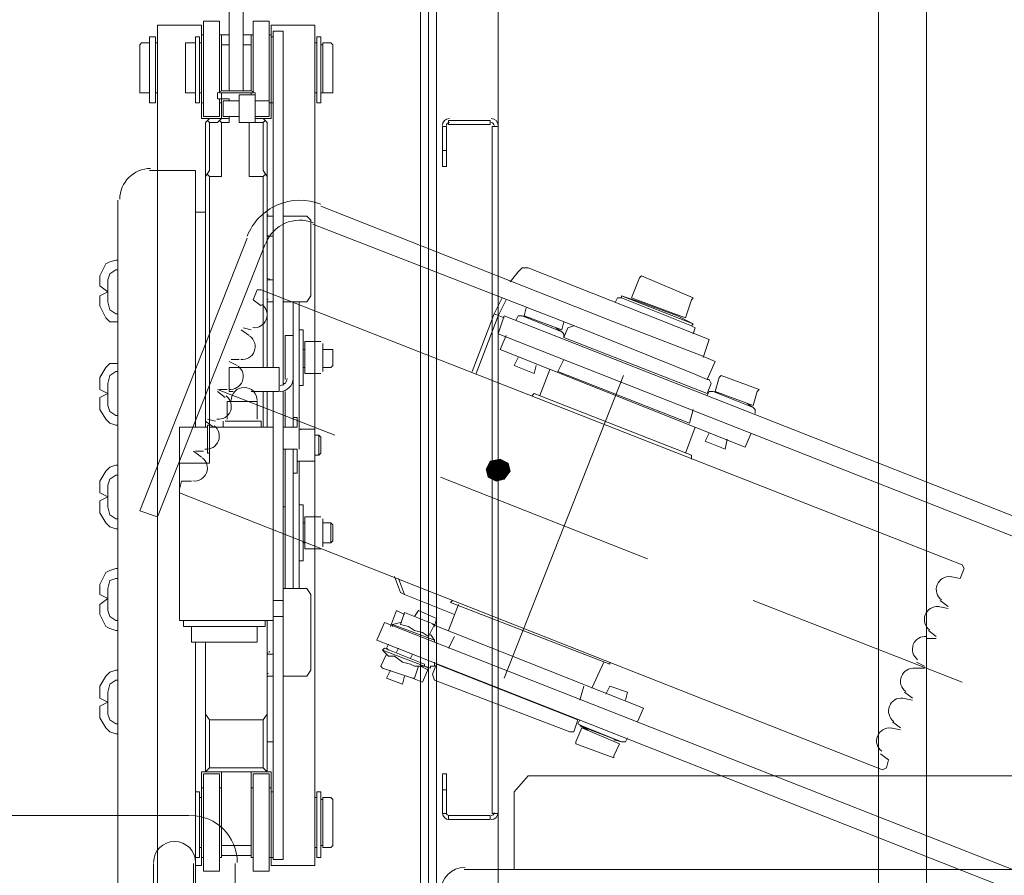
# Model space of a CAD drawing. Header units: millimetres. Extents: x 204754 to 499005, y -178579 to -103222.
# Tile 93 of 178: x 263877 to 264193, y -125250 to -124975. Entities that reach past the tile are written whole.
import ezdxf

# ---------------------------------------------------------------- set-up
doc = ezdxf.new("R2010")
doc.units = ezdxf.units.MM
doc.header["$MEASUREMENT"] = 0
doc.layers.get('0').update_dxf_attribs({"color": 252, "lineweight": 5})
doc.layers.add('Nowe_820-G Rysunki Obrazki_Nr_pióra__1', color=252, linetype='Continuous', lineweight=5)
doc.layers.add('Nowe_820-G Rysunki Obrazki_Nr_pióra__161', color=252, linetype='Continuous', lineweight=5)

# ---------------------------------------------------------------- blocks, each defined once
blk = doc.blocks.new('podkład 20251118')
at = {"layer": 'Nowe_820-G Rysunki Obrazki_Nr_pióra__1', "linetype": 'Continuous', "lineweight": 5}
for points in [[(264027.62, -125117.16), (264026.34, -125119.72), (264030.18, -125120.36)], [(264030.82, -125116.53), (264027.62, -125117.16), (264030.18, -125120.36)], [(264033.38, -125117.8), (264030.82, -125116.53), (264030.18, -125120.36)], [(264034.02, -125120.36), (264033.38, -125117.8), (264030.18, -125120.36)], [(264030.18, -125120.36), (264026.34, -125119.72), (264026.98, -125122.28)], [(264026.98, -125122.28), (264029.54, -125123.56), (264030.18, -125120.36)], [(264029.54, -125123.56), (264032.1, -125122.92), (264030.18, -125120.36)], [(264030.18, -125120.36), (264032.1, -125122.92), (264034.02, -125120.36)]]:
    blk.add_hatch(color=252, dxfattribs=at).paths.add_polyline_path(points)
at = {"layer": 'Nowe_820-G Rysunki Obrazki_Nr_pióra__161', "color": 252, "linetype": 'Continuous', "lineweight": 5}
for p, q in [((264005.24, -125953.04), (264005.24, -124553.1)), ((264030.18, -124553.1), (264030.18, -125953.04)), ((264152.33, -124578.04), (264152.33, -125928.1)), ((264152.33, -124578.04), (264152.33, -125928.1)), ((264152.33, -125928.1), (264152.33, -124578.04)), ((264152.33, -124578.04), (264152.33, -125928.1)), ((264152.33, -124578.04), (264152.33, -125928.1)), ((264152.33, -125928.1), (264152.33, -124578.04)), ((264167.68, -125928.1), (264167.68, -124578.04)), ((264167.68, -125928.1), (264167.68, -124578.04)), ((264007.8, -125285.36), (264007.8, -124599.78)), ((264010.35, -125285.36), (264010.35, -124599.78)), ((263943.84, -124961.76), (263943.84, -124987.98)), ((263948.32, -124998.21), (263948.32, -124961.76)), ((263935.53, -124975.83), (263940.65, -124975.83)), ((263935.53, -125006.53), (263935.53, -124975.83)), ((263940.65, -124998.85), (263940.65, -124975.83)), ((263951.52, -124975.83), (263956.63, -124975.83)), ((263951.52, -124998.85), (263951.52, -124975.83)), ((263956.63, -125006.53), (263956.63, -124975.83)), ((263934.89, -124977.11), (263920.82, -124977.11)), ((263920.82, -124977.11), (263920.82, -125410.71)), ((263934.89, -125007.16), (263934.89, -124977.11)), ((263971.34, -124977.11), (263957.27, -124977.11)), ((263957.27, -124977.11), (263957.27, -125007.16)), ((263957.91, -124979.03), (263961.11, -124979.03)), ((263957.91, -125087.11), (263957.91, -124979.03)), ((263961.11, -124979.03), (263961.11, -125092.86)), ((263971.34, -125078.79), (263971.34, -124977.11)), ((263915.06, -124983.5), (263915.7, -124982.86)), ((263918.26, -124982.86), (263915.7, -124982.86)), ((263920.18, -124980.94), (263918.26, -124980.94)), ((263918.26, -125002.05), (263918.26, -124980.94)), ((263918.26, -124998.85), (263918.26, -124982.86)), ((263920.18, -125002.05), (263920.18, -124980.94)), ((263920.82, -124982.86), (263920.18, -124982.86)), ((263920.82, -125002.05), (263920.82, -124980.3)), ((263932.97, -124982.86), (263929.77, -124982.86)), ((263929.77, -124982.86), (263929.77, -124998.85)), ((263934.25, -124980.94), (263932.97, -124980.94)), ((263932.97, -125002.05), (263932.97, -124980.94)), ((263932.97, -124982.86), (263932.97, -124998.85)), ((263934.25, -125002.05), (263934.25, -124980.94)), ((263934.89, -124982.86), (263934.25, -124982.86)), ((263935.53, -124980.3), (263934.89, -124980.3)), ((263941.29, -124980.3), (263940.65, -124980.3)), ((263943.84, -124980.3), (263941.29, -124980.3)), ((263941.29, -124998.21), (263941.29, -124980.3)), ((263950.88, -124980.3), (263948.32, -124980.3)), ((263950.88, -124980.3), (263951.52, -124980.3)), ((263950.88, -124998.21), (263950.88, -124980.3)), ((263956.63, -124980.3), (263957.27, -124980.3)), ((263957.27, -124980.94), (263957.91, -124980.94)), ((263957.27, -125002.05), (263957.27, -124980.94)), ((263971.34, -124980.3), (263971.34, -125002.05)), ((263971.98, -124982.86), (263971.34, -124982.86)), ((263971.98, -124980.94), (263973.26, -124980.94)), ((263971.98, -125002.05), (263971.98, -124980.94)), ((263973.26, -124980.94), (263973.26, -125002.05)), ((263976.46, -124982.86), (263973.9, -124982.86)), ((263973.9, -124998.85), (263973.9, -124982.86)), ((263977.1, -124983.5), (263976.46, -124982.86)), ((263915.06, -124983.5), (263915.06, -124998.85)), ((263943.84, -124983.5), (263941.29, -124983.5)), ((263950.88, -124983.5), (263948.32, -124983.5)), ((263973.9, -124983.5), (263973.26, -124983.5)), ((263977.1, -124983.5), (263977.1, -124998.85)), ((263943.84, -124987.98), (263943.84, -124998.21)), ((263940.01, -124998.85), (263941.29, -124998.21)), ((263941.29, -124998.21), (263950.88, -124998.21)), ((263952.16, -124998.85), (263950.88, -124998.21)), ((263915.06, -124998.85), (263915.7, -124998.85)), ((263918.26, -124998.85), (263915.7, -124998.85)), ((263920.82, -124998.85), (263920.18, -124998.85)), ((263932.97, -124998.85), (263929.77, -124998.85)), ((263934.89, -124998.85), (263934.25, -124998.85)), ((263940.01, -124998.85), (263940.01, -125000.77)), ((263943.84, -125000.77), (263940.01, -125000.77)), ((263941.29, -124998.85), (263940.65, -124998.85)), ((263940.65, -125006.53), (263940.65, -125000.77)), ((263941.29, -124998.85), (263950.88, -124998.85)), ((263941.29, -124998.85), (263941.29, -125007.16)), ((263941.92, -125001.41), (263947.04, -125001.41)), ((263941.92, -125006.53), (263941.92, -125001.41)), ((263943.84, -125000.77), (263943.84, -125001.41)), ((263952.16, -124999.49), (263947.04, -124999.49)), ((263947.04, -124999.49), (263947.04, -125008.44)), ((263951.52, -124998.85), (263950.88, -124998.85)), ((263950.88, -124999.49), (263950.88, -124998.85)), ((263952.16, -125000.77), (263952.16, -124998.85)), ((263952.16, -125008.44), (263952.16, -124999.49)), ((263952.16, -125001.41), (263956.63, -125001.41)), ((263971.98, -124998.85), (263971.34, -124998.85)), ((263973.9, -124998.85), (263973.26, -124998.85)), ((263976.46, -124998.85), (263973.9, -124998.85)), ((263977.1, -124998.85), (263976.46, -124998.85)), ((263920.18, -125002.05), (263918.26, -125002.05)), ((263934.25, -125002.05), (263932.97, -125002.05)), ((263935.53, -125002.05), (263934.89, -125002.05)), ((263941.29, -125002.05), (263940.65, -125002.05)), ((263956.63, -125002.05), (263957.27, -125002.05)), ((263957.27, -125002.05), (263957.91, -125002.05)), ((263971.98, -125002.05), (263973.26, -125002.05)), ((263934.89, -125007.16), (263943.84, -125007.16)), ((263935.53, -125006.53), (263940.65, -125006.53)), ((263937.45, -125007.16), (263936.17, -125008.44)), ((263937.45, -125008.44), (263936.81, -125007.8)), ((263940.01, -125008.44), (263941.29, -125007.16)), ((263941.29, -125008.44), (263940.65, -125007.8)), ((263941.92, -125006.53), (263947.04, -125006.53)), ((263943.84, -125006.53), (263943.84, -125008.44)), ((263952.16, -125006.53), (263956.63, -125006.53)), ((263952.16, -125007.16), (263957.27, -125007.16)), ((263955.99, -125008.44), (263954.72, -125007.16)), ((263955.35, -125007.8), (263954.72, -125008.44)), ((264014.19, -125007.8), (264014.19, -125009.08)), ((264014.19, -125007.8), (264027.62, -125007.8)), ((264027.62, -125007.8), (264027.62, -125009.08)), ((263936.17, -125106.29), (263936.17, -125008.44)), ((263937.45, -125008.44), (263940.01, -125008.44)), ((263937.45, -125023.79), (263937.45, -125008.44)), ((263941.29, -125008.44), (263943.84, -125008.44)), ((263941.29, -125008.44), (263941.29, -125025.71)), ((263947.04, -125008.44), (263954.72, -125008.44)), ((263950.24, -125025.71), (263950.24, -125008.44)), ((263954.72, -125008.44), (263954.72, -125023.79)), ((263955.99, -125008.44), (263955.99, -125087.11)), ((264012.27, -125022.51), (264012.27, -125009.72)), ((264012.27, -125009.72), (264013.55, -125009.72)), ((264013.55, -125022.51), (264013.55, -125009.72)), ((264014.19, -125009.08), (264027.62, -125009.08)), ((264028.26, -125009.72), (264028.26, -125230.36)), ((264030.18, -125009.72), (264028.26, -125009.72)), ((264030.18, -125009.72), (264030.18, -125230.36)), ((264013.55, -125017.4), (264012.27, -125017.4)), ((263932.97, -125023.79), (263918.26, -125023.79)), ((263932.97, -125023.79), (263932.97, -125106.29)), ((263936.17, -125025.71), (263937.45, -125023.79)), ((263954.72, -125023.79), (263955.99, -125025.71)), ((264013.55, -125022.51), (264012.27, -125022.51)), ((263936.81, -125025.07), (263937.45, -125025.71)), ((263941.29, -125025.71), (263937.45, -125025.71)), ((263937.45, -125025.71), (263937.45, -125105.65)), ((263954.72, -125025.71), (263950.24, -125025.71)), ((263954.72, -125025.71), (263955.35, -125025.07)), ((263954.72, -125025.71), (263954.72, -125087.11)), ((263908.03, -125033.39), (263908.03, -125400.48)), ((263973.26, -125035.3), (264067.27, -125072.4)), ((263936.17, -125037.22), (263932.97, -125037.22)), ((263955.99, -125038.5), (263957.91, -125038.5)), ((263961.11, -125038.5), (263968.79, -125038.5)), ((263968.79, -125038.5), (263970.06, -125039.78)), ((263970.06, -125039.78), (263970.06, -125064.08)), ((263970.7, -125041.06), (264059.6, -125075.6)), ((263949.6, -125045.54), (263915.06, -125133.15)), ((263955.99, -125044.9), (263957.91, -125044.9)), ((263955.35, -125047.46), (263920.82, -125135.07)), ((263905.47, -125053.21), (263907.39, -125052.57)), ((263907.39, -125052.57), (263908.03, -125052.57)), ((263902.27, -125057.69), (263904.19, -125053.85)), ((263904.19, -125053.85), (263905.47, -125053.21)), ((264036.58, -125056.41), (264037.85, -125055.13)), ((264037.85, -125055.13), (264039.77, -125055.13)), ((264097.97, -125078.15), (264039.77, -125055.13)), ((263902.27, -125060.89), (263902.27, -125057.69)), ((263904.83, -125058.97), (263905.47, -125057.05)), ((263905.47, -125057.05), (263907.39, -125055.77)), ((263907.39, -125055.77), (263908.03, -125055.77)), ((264034.02, -125059.61), (264036.58, -125056.41)), ((264073.03, -125064.72), (264075.59, -125058.33)), ((264075.59, -125058.33), (264076.23, -125057.69)), ((264092.85, -125064.72), (264076.23, -125057.69)), ((263902.27, -125060.89), (263904.83, -125062.8)), ((263904.83, -125062.8), (263904.83, -125058.97)), ((263955.99, -125058.97), (263957.91, -125058.97)), ((263902.27, -125064.08), (263904.83, -125062.8)), ((263902.27, -125067.28), (263902.27, -125064.08)), ((263904.83, -125066), (263904.83, -125062.16)), ((263951.52, -125065.36), (263952.8, -125062.16)), ((263954.08, -125062.16), (263952.8, -125062.16)), ((264179.19, -125150.42), (263954.08, -125062.16)), ((263968.79, -125066), (263970.06, -125064.08)), ((264028.9, -125069.84), (264031.46, -125064.72)), ((264067.91, -125066), (264068.55, -125064.72)), ((264068.55, -125064.72), (264069.83, -125064.72)), ((264069.83, -125064.72), (264069.83, -125064.08)), ((264069.83, -125064.08), (264092.85, -125073.04)), ((264069.83, -125064.08), (264075.59, -125066)), ((264069.83, -125064.72), (264092.22, -125073.68)), ((264090.3, -125071.12), (264073.03, -125064.72)), ((264092.22, -125065.36), (264092.85, -125064.72)), ((263904.19, -125071.12), (263902.27, -125067.28)), ((263905.47, -125068.56), (263904.83, -125066)), ((263954.08, -125067.28), (263951.52, -125065.36)), ((263955.99, -125066), (263957.91, -125066)), ((263961.11, -125066), (263968.79, -125066)), ((263964.31, -125106.29), (263964.31, -125066)), ((263966.23, -125099.9), (263966.23, -125066)), ((264030.18, -125070.48), (264032.74, -125065.36)), ((264038.49, -125070.48), (264039.13, -125067.92)), ((264075.59, -125066), (264087.74, -125070.48)), ((264090.3, -125071.12), (264092.22, -125065.36)), ((263905.47, -125072.4), (263904.19, -125071.12)), ((263907.39, -125069.84), (263905.47, -125068.56)), ((263908.03, -125069.84), (263907.39, -125069.84)), ((264028.9, -125069.84), (264021.87, -125088.39)), ((264030.18, -125070.48), (264023.15, -125089.03)), ((264032.1, -125071.12), (264028.9, -125069.84)), ((264032.1, -125070.48), (264030.18, -125076.23)), ((265204.37, -125531.58), (264032.1, -125070.48)), ((264035.94, -125071.76), (264036.58, -125070.48)), ((264036.58, -125070.48), (264037.85, -125070.48)), ((264037.85, -125070.48), (264050.65, -125075.6)), ((264037.85, -125070.48), (264040.41, -125071.12)), ((264050.65, -125074.96), (264038.49, -125070.48)), ((264092.85, -125073.04), (264087.74, -125070.48)), ((263907.39, -125072.4), (263905.47, -125072.4)), ((263908.03, -125072.4), (263907.39, -125072.4)), ((263948.32, -125074.32), (263950.88, -125074.96)), ((264050.65, -125075.6), (264048.73, -125074.32)), ((264050.65, -125074.96), (264051.29, -125072.4)), ((264052.56, -125074.32), (264051.29, -125077.51)), ((264054.48, -125073.68), (264052.56, -125074.32)), ((264067.27, -125072.4), (264095.41, -125083.27)), ((264092.22, -125073.68), (264092.85, -125073.04)), ((264093.49, -125074.32), (264092.22, -125073.68)), ((264092.85, -125076.23), (264093.49, -125074.32)), ((263950.24, -125076.87), (263947.68, -125074.96)), ((263961.75, -125076.87), (263964.31, -125076.87)), ((263961.75, -125090.94), (263961.75, -125076.87)), ((263966.23, -125074.96), (263967.51, -125074.96)), ((263967.51, -125074.96), (263967.51, -125092.86)), ((264030.18, -125076.23), (265201.81, -125537.34)), ((264032.74, -125076.87), (264030.82, -125081.35)), ((264051.29, -125076.23), (264050.65, -125075.6)), ((264051.29, -125077.51), (264051.29, -125076.23)), ((264051.29, -125077.51), (264097.33, -125095.42)), ((264059.6, -125075.6), (264092.85, -125089.03)), ((263973.26, -125078.79), (263968.15, -125078.79)), ((263968.15, -125078.79), (263968.15, -125089.03)), ((263971.34, -125089.03), (263971.34, -125078.79)), ((263973.9, -125079.43), (263973.9, -125088.39)), ((264097.97, -125078.15), (264096.05, -125083.91)), ((263967.51, -125081.35), (263968.15, -125081.35)), ((263973.9, -125081.35), (263976.46, -125081.35)), ((263976.46, -125081.35), (263977.1, -125081.35)), ((263977.1, -125086.47), (263977.1, -125081.35)), ((264109.48, -125112.69), (264030.82, -125081.35)), ((264035.3, -125086.47), (264036.58, -125083.91)), ((264095.41, -125083.27), (264099.89, -125085.19)), ((263902.27, -125090.3), (263904.19, -125087.11)), ((263904.19, -125087.11), (263905.47, -125085.83)), ((263905.47, -125085.83), (263907.39, -125085.83)), ((263907.39, -125085.83), (263908.03, -125085.83)), ((263946.4, -125086.47), (263943.84, -125085.19)), ((263959.83, -125087.11), (263943.84, -125087.11)), ((263943.84, -125087.11), (263943.84, -125094.78)), ((263944.48, -125084.55), (263947.04, -125084.55)), ((263959.83, -125094.78), (263959.83, -125087.11)), ((263967.51, -125087.11), (263968.15, -125087.11)), ((263973.9, -125087.11), (263976.46, -125087.11)), ((263976.46, -125087.11), (263977.1, -125086.47)), ((264035.3, -125086.47), (264041.69, -125089.03)), ((264041.69, -125089.03), (264042.33, -125086.47)), ((264049.37, -125088.39), (264051.29, -125084.55)), ((264099.89, -125085.19), (264097.33, -125090.94)), ((263902.27, -125094.14), (263902.27, -125090.3)), ((263904.83, -125092.22), (263905.47, -125089.66)), ((263905.47, -125089.66), (263907.39, -125088.39)), ((263907.39, -125088.39), (263908.03, -125088.39)), ((263973.26, -125089.03), (263968.15, -125089.03)), ((263971.34, -125106.93), (263971.34, -125089.03)), ((264032.1, -125186.87), (264070.47, -125089.66)), ((264043.61, -125096.06), (264046.81, -125087.75)), ((264091.58, -125105.01), (264049.37, -125088.39)), ((264092.85, -125089.03), (264097.33, -125090.94)), ((264099.89, -125094.78), (264101.17, -125090.3)), ((264101.17, -125090.3), (264101.81, -125089.66)), ((264113.96, -125094.14), (264101.81, -125089.66)), ((263904.83, -125095.42), (263904.83, -125092.22)), ((263961.11, -125092.22), (263961.75, -125092.22)), ((263966.23, -125092.86), (263967.51, -125092.86)), ((264097.33, -125090.94), (264097.97, -125090.94)), ((264098.61, -125092.22), (264097.33, -125095.42)), ((264097.97, -125090.94), (264098.61, -125092.22)), ((263902.27, -125094.14), (263904.83, -125095.42)), ((263902.27, -125096.7), (263904.83, -125095.42)), ((263902.27, -125100.54), (263902.27, -125096.7)), ((263904.83, -125099.26), (263904.83, -125095.42)), ((263940.01, -125094.14), (263977.74, -125108.85)), ((263942.56, -125096.7), (263940.01, -125094.78)), ((263940.65, -125094.14), (263943.2, -125094.14)), ((263943.84, -125094.78), (263945.12, -125094.78)), ((263950.88, -125094.78), (263959.83, -125094.78)), ((263954.72, -125094.78), (263954.72, -125106.29)), ((263955.99, -125094.78), (263955.99, -125106.29)), ((263957.91, -125245.07), (263957.91, -125094.78)), ((263961.11, -125094.78), (263961.11, -125245.07)), ((263961.75, -125094.78), (263961.75, -125106.29)), ((264041.05, -125096.06), (264041.69, -125095.42)), ((264092.22, -125115.25), (264041.69, -125095.42)), ((264097.33, -125096.06), (264097.97, -125094.78)), ((264097.97, -125094.78), (264099.25, -125094.78)), ((264099.25, -125094.78), (264112.04, -125099.9)), ((264099.25, -125094.78), (264101.81, -125095.42)), ((264112.04, -125099.26), (264099.89, -125094.78)), ((264112.04, -125099.26), (264113.32, -125094.78)), ((264113.32, -125094.78), (264113.96, -125094.14)), ((263905.47, -125101.18), (263904.83, -125099.26)), ((263943.2, -125097.98), (263952.8, -125097.98)), ((263943.2, -125097.98), (263943.2, -125103.73)), ((263952.8, -125097.98), (263952.8, -125103.73)), ((263966.23, -125099.9), (263966.23, -125113.33)), ((264112.04, -125099.9), (264110.12, -125098.62)), ((264112.68, -125100.54), (264112.04, -125099.9)), ((263904.19, -125103.73), (263902.27, -125100.54)), ((263907.39, -125102.46), (263905.47, -125101.18)), ((263908.03, -125102.46), (263907.39, -125102.46)), ((263964.31, -125103.1), (263965.59, -125103.1)), ((263965.59, -125103.1), (263965.59, -125106.29)), ((264091.58, -125105.01), (264092.85, -125100.54)), ((264112.68, -125101.82), (264112.68, -125100.54)), ((263905.47, -125105.01), (263904.19, -125103.73)), ((263907.39, -125105.65), (263905.47, -125105.01)), ((263908.03, -125105.65), (263907.39, -125105.65)), ((263927.85, -125106.29), (263936.81, -125106.29)), ((263927.85, -125168.33), (263927.85, -125106.29)), ((263938.73, -125106.29), (263936.17, -125104.37)), ((263936.81, -125103.73), (263939.37, -125104.37)), ((263937.45, -125105.65), (263936.81, -125105.65)), ((263936.81, -125114.61), (263936.81, -125105.65)), ((263937.45, -125106.29), (263937.45, -125105.65)), ((263957.91, -125106.29), (263937.45, -125106.29)), ((263937.45, -125106.29), (263937.45, -125117.8)), ((263941.92, -125104.37), (263941.92, -125106.29)), ((263942.56, -125104.37), (263954.08, -125104.37)), ((263954.08, -125104.37), (263954.08, -125106.29)), ((263965.59, -125106.29), (263961.11, -125106.29)), ((264090.3, -125114.61), (264093.49, -125106.29)), ((263971.34, -125106.93), (263966.23, -125106.93)), ((263971.34, -125106.93), (263971.34, -125117.16)), ((263971.34, -125107.57), (263971.34, -125116.53)), ((263971.34, -125108.85), (263972.62, -125108.85)), ((263972.62, -125108.85), (263973.26, -125109.49)), ((263972.62, -125115.25), (263972.62, -125108.85)), ((263973.26, -125114.61), (263973.26, -125109.49)), ((264096.69, -125110.77), (264097.97, -125108.21)), ((264111.4, -125108.21), (264109.48, -125112.69)), ((264096.69, -125110.77), (264103.09, -125113.33)), ((264103.09, -125113.33), (264103.73, -125110.13)), ((263934.89, -125115.89), (263932.33, -125113.97)), ((263932.97, -125113.97), (263935.53, -125113.97)), ((263937.45, -125114.61), (263936.81, -125114.61)), ((263965.59, -125113.33), (263961.11, -125113.33)), ((263961.75, -125113.33), (263961.75, -125131.87)), ((263964.31, -125158.1), (263964.31, -125113.33)), ((263965.59, -125113.33), (263965.59, -125121)), ((263971.34, -125115.25), (263972.62, -125115.25)), ((263972.62, -125115.25), (263973.26, -125114.61)), ((264092.22, -125116.53), (264092.22, -125115.25)), ((263905.47, -125119.08), (263907.39, -125118.44)), ((263907.39, -125118.44), (263908.03, -125118.44)), ((263927.85, -125117.8), (263937.45, -125117.8)), ((263971.34, -125117.16), (263965.59, -125117.16)), ((263966.23, -125117.16), (263966.23, -125158.1)), ((263971.34, -125135.07), (263971.34, -125117.16)), ((264026.34, -125119.72), (264027.62, -125117.16)), ((264030.82, -125116.53), (264027.62, -125117.16)), ((264027.62, -125117.16), (264030.18, -125120.36)), ((264027.62, -125117.16), (264030.18, -125120.36)), ((264030.18, -125120.36), (264030.82, -125116.53)), ((264030.18, -125120.36), (264030.82, -125116.53)), ((264033.38, -125117.8), (264030.18, -125120.36)), ((264033.38, -125117.8), (264030.18, -125120.36)), ((264030.82, -125116.53), (264033.38, -125117.8)), ((264034.02, -125120.36), (264033.38, -125117.8)), ((263902.27, -125123.56), (263904.19, -125120.36)), ((263904.19, -125120.36), (263905.47, -125119.08)), ((263905.47, -125122.92), (263907.39, -125121.64)), ((263907.39, -125121.64), (263908.03, -125121.64)), ((263964.31, -125121), (263965.59, -125121)), ((264030.18, -125120.36), (264026.34, -125119.72)), ((264030.18, -125120.36), (264026.34, -125119.72)), ((264026.34, -125119.72), (264026.98, -125122.28)), ((264026.98, -125122.28), (264030.18, -125120.36)), ((264030.18, -125120.36), (264026.98, -125122.28)), ((264029.54, -125123.56), (264030.18, -125120.36)), ((264029.54, -125123.56), (264030.18, -125120.36)), ((264030.18, -125120.36), (264032.1, -125122.92)), ((264030.18, -125120.36), (264032.1, -125122.92)), ((264034.02, -125120.36), (264030.18, -125120.36)), ((264030.18, -125120.36), (264034.02, -125120.36)), ((264032.1, -125122.92), (264034.02, -125120.36)), ((263902.27, -125127.4), (263902.27, -125123.56)), ((263904.83, -125124.84), (263905.47, -125122.92)), ((263904.83, -125128.68), (263904.83, -125124.84)), ((263927.85, -125126.12), (263928.49, -125123.56)), ((263928.49, -125123.56), (263931.69, -125123.56)), ((264011.63, -125122.28), (264078.15, -125148.5)), ((264026.98, -125122.28), (264029.54, -125123.56)), ((264032.1, -125122.92), (264029.54, -125123.56)), ((263902.27, -125127.4), (263904.83, -125128.68)), ((263927.85, -125127.4), (263927.85, -125126.12)), ((263927.85, -125127.4), (264153.61, -125216.29)), ((263902.27, -125129.96), (263904.83, -125128.68)), ((263902.27, -125133.79), (263902.27, -125129.96)), ((263904.83, -125131.87), (263904.83, -125128.68)), ((263966.23, -125131.23), (263967.51, -125131.23)), ((263967.51, -125131.23), (263967.51, -125149.14)), ((263904.19, -125136.99), (263902.27, -125133.79)), ((263905.47, -125134.43), (263904.83, -125131.87)), ((263907.39, -125135.71), (263905.47, -125134.43)), ((263920.82, -125135.07), (263915.06, -125133.15)), ((263961.11, -125131.87), (263961.75, -125131.87)), ((263961.75, -125158.1), (263961.75, -125131.87)), ((263905.47, -125138.27), (263904.19, -125136.99)), ((263908.03, -125135.71), (263907.39, -125135.71)), ((263967.51, -125136.99), (263968.15, -125136.99)), ((263973.26, -125135.07), (263968.15, -125135.07)), ((263968.15, -125135.07), (263968.15, -125145.3)), ((263971.34, -125145.3), (263971.34, -125135.07)), ((263973.9, -125135.71), (263973.9, -125144.66)), ((263973.9, -125136.99), (263976.46, -125136.99)), ((263976.46, -125136.99), (263977.1, -125137.63)), ((263976.46, -125143.39), (263976.46, -125136.99)), ((263977.1, -125142.75), (263977.1, -125137.63)), ((263907.39, -125138.91), (263905.47, -125138.27)), ((263908.03, -125138.91), (263907.39, -125138.91)), ((263967.51, -125143.39), (263968.15, -125143.39)), ((263973.9, -125143.39), (263976.46, -125143.39)), ((263976.46, -125143.39), (263977.1, -125142.75)), ((263973.26, -125145.3), (263968.15, -125145.3)), ((263971.34, -125246.99), (263971.34, -125145.3)), ((263966.23, -125149.14), (263967.51, -125149.14)), ((264179.19, -125150.42), (264179.83, -125151.7)), ((263902.27, -125156.82), (263904.19, -125152.98)), ((263904.19, -125152.98), (263905.47, -125152.34)), ((263905.47, -125152.34), (263907.39, -125151.7)), ((263907.39, -125151.7), (263908.03, -125151.7)), ((264178.55, -125154.9), (264179.83, -125151.7)), ((263902.27, -125160.01), (263902.27, -125156.82)), ((263904.83, -125158.1), (263905.47, -125155.54)), ((263905.47, -125155.54), (263907.39, -125154.9)), ((263907.39, -125154.9), (263908.03, -125154.9)), ((263996.92, -125154.26), (263998.84, -125159.37)), ((264000.12, -125160.01), (263998.2, -125154.9)), ((264175.35, -125154.26), (264178.55, -125154.9)), ((263902.27, -125160.01), (263904.83, -125161.29)), ((263904.83, -125161.93), (263904.83, -125158.1)), ((263961.11, -125158.1), (263968.79, -125158.1)), ((263968.79, -125158.1), (263970.06, -125160.01)), ((263970.06, -125160.01), (263970.06, -125184.32)), ((263998.84, -125159.37), (264000.12, -125160.01)), ((264000.12, -125160.01), (264016.11, -125166.41)), ((263902.27, -125163.21), (263904.83, -125161.29)), ((263902.27, -125166.41), (263902.27, -125163.21)), ((263904.83, -125165.13), (263904.83, -125161.29)), ((263957.91, -125161.93), (263961.11, -125161.93)), ((264014.19, -125171.53), (264017.39, -125163.21)), ((264015.47, -125161.93), (264014.83, -125162.57)), ((264014.83, -125162.57), (264065.99, -125182.4)), ((264112.04, -125161.93), (264179.19, -125188.15)), ((264174.72, -125163.85), (264172.16, -125161.93)), ((263904.19, -125170.25), (263902.27, -125166.41)), ((263905.47, -125167.05), (263904.83, -125165.13)), ((263997.56, -125165.13), (263995.65, -125170.25)), ((263997.56, -125165.13), (264000.12, -125166.41)), ((263998.84, -125169.61), (264000.12, -125165.77)), ((264009.72, -125169.61), (264000.12, -125165.77)), ((264004.6, -125165.13), (264003.32, -125167.05)), ((264010.35, -125167.69), (264004.6, -125165.13)), ((264171.52, -125163.85), (264174.72, -125164.49)), ((263907.39, -125168.33), (263905.47, -125167.05)), ((263908.03, -125168.33), (263907.39, -125168.33)), ((263957.91, -125168.33), (263927.85, -125168.33)), ((263929.13, -125168.33), (263929.13, -125170.25)), ((263955.35, -125168.33), (263955.35, -125170.25)), ((263955.99, -125168.33), (263955.99, -125216.93)), ((263957.91, -125167.05), (263961.11, -125167.05)), ((263993.73, -125168.97), (263991.17, -125174.72)), ((263993.73, -125168.97), (265165.35, -125630.07)), ((263996.29, -125169.61), (263998.84, -125168.97)), ((264010.35, -125167.69), (264009.72, -125170.25)), ((263905.47, -125170.89), (263904.19, -125170.25)), ((263907.39, -125171.53), (263905.47, -125170.89)), ((263908.03, -125171.53), (263907.39, -125171.53)), ((263955.35, -125170.25), (263929.13, -125170.25)), ((263931.69, -125170.25), (263931.69, -125175.36)), ((263952.8, -125175.36), (263952.8, -125170.25)), ((263996.29, -125170.25), (263996.29, -125169.61)), ((263996.29, -125169.61), (264009.72, -125174.72)), ((263998.84, -125169.61), (264001.4, -125170.25)), ((264001.4, -125170.25), (264003.32, -125171.53)), ((264003.32, -125171.53), (264005.88, -125172.16)), ((264005.88, -125172.16), (264007.8, -125173.44)), ((264009.72, -125169.61), (264007.8, -125173.44)), ((264076.87, -125196.47), (264009.08, -125169.61)), ((264170.88, -125173.44), (264168.32, -125171.53)), ((263952.8, -125175.36), (263931.69, -125175.36)), ((263932.97, -125175.36), (263932.97, -125223.33)), ((263936.17, -125216.93), (263936.17, -125175.36)), ((263991.17, -125174.72), (265163.44, -125635.83)), ((264009.72, -125174.72), (264008.44, -125172.8)), ((264009.72, -125175.36), (264009.72, -125174.72)), ((264014.19, -125177.28), (264016.11, -125173.44)), ((264167.68, -125174.08), (264170.88, -125174.08)), ((263993.09, -125177.92), (263993.73, -125177.28)), ((263994.37, -125179.2), (263993.09, -125177.92)), ((264006.52, -125183.04), (263993.09, -125177.92)), ((264006.52, -125182.4), (263993.73, -125177.28)), ((263995.01, -125176), (263994.37, -125177.28)), ((263994.37, -125177.28), (263995.01, -125177.92)), ((263997.56, -125178.56), (263998.2, -125177.28)), ((263955.99, -125179.2), (263957.91, -125179.2)), ((263992.45, -125183.04), (263994.37, -125179.2)), ((263995.01, -125179.84), (263994.37, -125179.2)), ((263996.92, -125179.84), (263995.01, -125179.84)), ((263999.48, -125181.76), (263996.92, -125179.84)), ((264002.04, -125182.4), (263999.48, -125181.76)), ((264002.04, -125180.48), (264002.68, -125179.2)), ((264009.72, -125181.76), (264009.72, -125183.04)), ((264060.24, -125190.07), (264064.08, -125181.76)), ((264065.99, -125181.76), (264065.99, -125182.4)), ((264167.04, -125183.04), (264164.48, -125181.76)), ((263904.19, -125186.23), (263905.47, -125184.96)), ((263905.47, -125184.96), (263907.39, -125184.32)), ((263907.39, -125184.32), (263908.03, -125184.32)), ((263968.79, -125186.23), (263970.06, -125184.32)), ((263992.45, -125183.04), (263993.09, -125183.68)), ((263993.09, -125183.68), (264002.68, -125186.87)), ((263994.37, -125186.87), (263995.65, -125184.32)), ((264003.32, -125183.04), (264002.04, -125182.4)), ((264003.32, -125186.87), (264004.6, -125183.04)), ((264004.6, -125183.04), (264003.32, -125183.04)), ((264004.6, -125183.04), (264006.52, -125183.04)), ((264005.24, -125183.04), (264007.8, -125184.32)), ((264007.8, -125183.68), (264005.88, -125188.15)), ((264006.52, -125183.04), (264006.52, -125182.4)), ((264007.8, -125183.68), (264006.52, -125183.04)), ((264008.44, -125183.68), (264006.52, -125183.04)), ((264008.44, -125183.04), (264008.44, -125183.68)), ((264009.72, -125183.04), (264008.44, -125183.04)), ((264010.35, -125182.4), (264009.08, -125185.6)), ((264010.35, -125182.4), (264055.76, -125200.3)), ((264163.84, -125183.68), (264167.04, -125183.68)), ((263902.27, -125189.43), (263904.19, -125186.23)), ((263905.47, -125188.79), (263907.39, -125187.51)), ((263907.39, -125187.51), (263908.03, -125187.51)), ((263955.99, -125186.23), (263957.91, -125186.23)), ((263961.11, -125186.23), (263968.79, -125186.23)), ((263994.37, -125186.87), (263999.48, -125188.79)), ((263999.48, -125188.79), (264000.12, -125186.23)), ((264003.32, -125186.87), (264002.68, -125186.87)), ((264002.68, -125186.87), (264005.88, -125188.15)), ((264009.72, -125187.51), (264009.08, -125185.6)), ((264009.72, -125187.51), (264053.2, -125204.14)), ((263902.27, -125193.27), (263902.27, -125189.43)), ((263904.83, -125191.35), (263905.47, -125188.79)), ((263904.83, -125194.55), (263904.83, -125191.35)), ((264056.4, -125193.91), (264057.68, -125189.43)), ((264065.99, -125189.43), (264064.72, -125191.99)), ((264071.75, -125191.35), (264065.99, -125189.43)), ((264071.75, -125191.35), (264071.11, -125193.91)), ((264163.2, -125193.27), (264160.65, -125191.35)), ((263902.27, -125193.27), (263904.83, -125194.55)), ((263902.27, -125195.83), (263904.83, -125194.55)), ((263904.83, -125198.39), (263904.83, -125194.55)), ((264160.01, -125193.27), (264163.2, -125193.91)), ((263902.27, -125199.66), (263902.27, -125195.83)), ((264076.87, -125196.47), (264074.95, -125200.94)), ((263904.19, -125202.86), (263902.27, -125199.66)), ((263905.47, -125200.3), (263904.83, -125198.39)), ((263907.39, -125201.58), (263905.47, -125200.3)), ((263937.45, -125200.3), (263936.17, -125198.39)), ((263937.45, -125215.65), (263937.45, -125200.3)), ((263937.45, -125200.3), (263954.72, -125200.3)), ((263954.72, -125200.3), (263955.99, -125198.39)), ((263954.72, -125200.3), (263954.72, -125215.65)), ((264055.76, -125200.3), (264054.48, -125204.14)), ((264056.4, -125200.3), (264055.76, -125201.58)), ((264159.37, -125202.86), (264156.81, -125200.94)), ((263905.47, -125204.14), (263904.19, -125202.86)), ((263907.39, -125204.78), (263905.47, -125204.14)), ((263908.03, -125201.58), (263907.39, -125201.58)), ((264053.2, -125204.14), (264054.48, -125204.14)), ((264057.04, -125202.86), (264055.12, -125207.34)), ((264055.76, -125201.58), (264057.04, -125202.22)), ((264057.04, -125202.22), (264056.4, -125202.22)), ((264056.4, -125202.22), (264058.96, -125203.5)), ((264069.83, -125207.34), (264056.4, -125202.22)), ((264069.83, -125207.34), (264057.04, -125202.22)), ((264057.04, -125202.86), (264069.19, -125207.98)), ((264156.17, -125202.86), (264159.37, -125203.5)), ((263908.03, -125204.78), (263907.39, -125204.78)), ((263957.91, -125207.34), (263955.99, -125207.34)), ((264055.12, -125207.98), (264055.12, -125207.34)), ((264069.83, -125207.34), (264067.27, -125206.7)), ((264071.11, -125207.34), (264069.83, -125207.34)), ((264071.75, -125206.06), (264071.11, -125207.34)), ((264055.12, -125207.98), (264067.27, -125212.46)), ((264069.19, -125207.98), (264067.27, -125211.82)), ((264067.27, -125211.82), (264067.27, -125212.46)), ((264155.53, -125213.1), (264152.97, -125211.18)), ((264154.89, -125215.65), (264155.53, -125213.1)), ((263934.89, -125246.99), (263934.89, -125216.93)), ((263957.27, -125216.93), (263934.89, -125216.93)), ((263937.45, -125215.65), (263936.17, -125216.93)), ((263954.72, -125215.65), (263937.45, -125215.65)), ((263941.29, -125244.43), (263941.29, -125216.93)), ((263950.88, -125216.93), (263950.88, -125244.43)), ((263954.72, -125215.65), (263955.99, -125216.93)), ((263957.27, -125246.99), (263957.27, -125216.93)), ((264153.61, -125216.29), (264154.89, -125215.65)), ((263935.53, -125248.91), (263935.53, -125217.57)), ((263935.53, -125217.57), (263940.65, -125217.57)), ((263940.65, -125248.91), (263940.65, -125217.57)), ((263951.52, -125248.91), (263951.52, -125217.57)), ((263951.52, -125217.57), (263956.63, -125217.57)), ((263956.63, -125248.91), (263956.63, -125217.57)), ((264012.27, -125230.36), (264012.27, -125217.57)), ((264012.27, -125217.57), (264013.55, -125217.57)), ((264013.55, -125230.36), (264013.55, -125217.57)), ((264039.77, -125218.21), (264035.3, -125223.33)), ((264039.77, -125218.21), (265050.24, -125218.21)), ((263932.97, -125223.33), (263932.97, -125410.71)), ((263934.25, -125223.33), (263932.97, -125223.33)), ((263934.25, -125244.43), (263934.25, -125223.33)), ((263935.53, -125222.05), (263934.89, -125222.05)), ((263941.29, -125222.05), (263940.65, -125222.05)), ((263950.88, -125222.05), (263951.52, -125222.05)), ((263956.63, -125222.05), (263957.27, -125222.05)), ((263957.27, -125244.43), (263957.27, -125223.33)), ((263957.27, -125223.33), (263957.91, -125223.33)), ((263971.34, -125222.05), (263971.34, -125244.43)), ((263971.98, -125244.43), (263971.98, -125223.33)), ((263971.98, -125223.33), (263973.26, -125223.33)), ((263973.26, -125223.33), (263973.26, -125244.43)), ((264013.55, -125222.69), (264012.27, -125222.69)), ((264035.3, -125248.27), (264035.3, -125223.33)), ((263934.89, -125225.25), (263934.25, -125225.25)), ((263971.98, -125225.25), (263971.34, -125225.25)), ((263973.9, -125225.89), (263973.26, -125225.89)), ((263973.9, -125241.23), (263973.9, -125225.25)), ((263976.46, -125225.25), (263973.9, -125225.25)), ((263977.1, -125225.89), (263976.46, -125225.25)), ((263977.1, -125225.89), (263977.1, -125240.6)), ((263870.3, -125231), (263931.05, -125231)), ((264012.27, -125230.36), (264013.55, -125230.36)), ((264014.19, -125232.28), (264014.19, -125231)), ((264027.62, -125231), (264014.19, -125231)), ((264027.62, -125232.28), (264014.19, -125232.28)), ((264027.62, -125232.28), (264027.62, -125231)), ((264030.18, -125230.36), (264028.26, -125230.36)), ((263934.89, -125241.23), (263934.25, -125241.23)), ((263950.88, -125240.6), (263941.29, -125240.6)), ((263971.98, -125241.23), (263971.34, -125241.23)), ((263973.9, -125240.6), (263973.26, -125240.6)), ((263976.46, -125241.23), (263973.9, -125241.23)), ((263977.1, -125240.6), (263976.46, -125241.23)), ((263934.25, -125244.43), (263932.97, -125244.43)), ((263935.53, -125244.43), (263934.89, -125244.43)), ((263941.29, -125244.43), (263940.65, -125244.43)), ((263950.88, -125243.79), (263941.29, -125243.79)), ((263950.88, -125244.43), (263951.52, -125244.43)), ((263956.63, -125244.43), (263957.27, -125244.43)), ((263957.27, -125244.43), (263957.91, -125244.43)), ((263957.91, -125245.07), (263961.11, -125245.07)), ((263971.98, -125244.43), (263973.26, -125244.43)), ((263919.54, -125253.39), (263919.54, -125246.35)), ((263932.33, -125246.35), (263932.33, -125253.39)), ((263932.97, -125246.99), (263934.89, -125246.99)), ((263945.76, -125246.35), (263945.76, -125299.43)), ((263957.27, -125246.99), (263971.34, -125246.99)), ((264019.31, -125248.27), (265141.05, -125248.27)), ((263935.53, -125248.91), (263940.65, -125248.91)), ((263951.52, -125248.91), (263956.63, -125248.91))]:
    blk.add_line(p, q, dxfattribs=at)
for centre, radius, start, end in [((264014.51, -125009.4), 2.24, 90, 180), ((264027.94, -125009.4), 2.24, 360, 90), ((264014.49, -125009.4), 0.942, 134.4439, 180.2524), ((264014.51, -125009.4), 0.959, 90.1742, 135.1296), ((264027.95, -125009.39), 0.942, 44.4439, 90.2524), ((264027.96, -125009.4), 0.942, 359.7476, 45.5561), ((263918.58, -125033.07), 9.91, 90, 180), ((263966.54, -125051.61), 18.22, 68.5081, 158.5363), ((263966.55, -125051.61), 11.83, 68.5197, 158.5197), ((263958.85, -125039.64), 3.02, 147.5622, 150.5103), ((263953.76, -125046.13), 2.9, 30.1954, 31.7321), ((263958.77, -125043.21), 2.9, 210.1954, 211.7321), ((263958.75, -125045.72), 2.13, 163.0049, 166.8582), ((263954.67, -125044.48), 2.13, 343.0049, 346.8582), ((263953.76, -125057.1), 2.9, 328.2679, 329.8046), ((263958.77, -125060.01), 2.9, 148.2679, 149.8046), ((263959.17, -125058.02), 2.57, 193.7788, 196.9215), ((263954.25, -125059.52), 2.57, 13.7788, 16.9215), ((263958.85, -125063.58), 3.02, 209.4897, 212.4378), ((263951.83, -125070.16), 4.17, 338.5953, 53.4281), ((263951.84, -125070.16), 4.16, 263.4788, 338.5108), ((263948, -125080.39), 4.16, 338.547, 53.4764), ((263948, -125080.39), 4.16, 263.4788, 338.5108), ((263944.16, -125089.99), 4.16, 338.547, 53.4764), ((263944.16, -125089.98), 4.16, 263.5543, 338.4353), ((263948.64, -125097.66), 4.16, 90, 180), ((263948.64, -125097.66), 4.16, 0, 90), ((263960.15, -125090.62), 4.16, 270, 0), ((263960.15, -125090.62), 2.24, 271.2487, 359.9924), ((263940.32, -125099.58), 4.16, 338.547, 53.4764), ((263940.32, -125099.57), 4.16, 263.5543, 338.4353), ((263936.48, -125109.17), 4.16, 338.547, 53.4764), ((263962.06, -125105.51), 4.95, 341.7274, 342.6348), ((263971.5, -125108.46), 4.95, 161.7274, 162.6348), ((263936.49, -125109.17), 4.16, 263.4788, 338.5108), ((263932.65, -125119.4), 4.16, 338.5823, 53.4744), ((263932.65, -125119.41), 4.15, 263.5008, 338.5922), ((264175.04, -125158.41), 4.16, 158.547, 233.4764), ((264175.03, -125158.41), 4.16, 83.4788, 158.5108), ((264171.2, -125168.01), 4.16, 83.4788, 158.5108), ((264171.2, -125168.01), 4.16, 158.547, 233.4764), ((264167.36, -125177.61), 4.16, 83.5543, 158.4353), ((263958.85, -125180.34), 3.02, 147.5622, 150.5103), ((263959.94, -125177.38), 3.38, 194.4681, 196.8164), ((263953.48, -125179.33), 3.38, 14.4681, 16.8164), ((264167.36, -125177.6), 4.16, 158.547, 233.4764), ((263953.76, -125186.83), 2.9, 30.1954, 31.7321), ((263958.77, -125183.91), 2.9, 210.1954, 211.7321), ((264163.53, -125187.84), 4.16, 83.5543, 158.4353), ((264004.39, -125183.25), 3.91, 246.1932, 249.7343), ((264163.53, -125187.83), 4.16, 158.547, 233.4764), ((264159.68, -125197.42), 4.16, 83.4788, 158.5108), ((264159.7, -125197.42), 4.17, 158.5953, 233.4281), ((264155.85, -125207.02), 4.16, 83.4788, 158.5108), ((264155.85, -125207.02), 4.16, 158.547, 233.4764), ((263931.37, -125246.03), 15.03, 0, 90), ((264014.51, -125230.04), 2.24, 180, 270), ((264014.51, -125230.04), 0.96, 180.0469, 269.9531), ((264027.94, -125230.04), 0.96, 270.0469, 359.9531), ((264027.94, -125230.04), 2.24, 270, 0), ((263926.26, -125246.03), 6.72, 90, 180), ((263926.26, -125246.03), 6.72, 360, 90), ((264019.63, -125255.62), 7.99, 90, 180)]:
    blk.add_arc(centre, radius, start, end, dxfattribs=at)

msp = doc.modelspace()

# ---------------------------------------------------------------- block references
msp.add_blockref('podkład 20251118', (0, 0))

doc.saveas('drawing.dxf')
